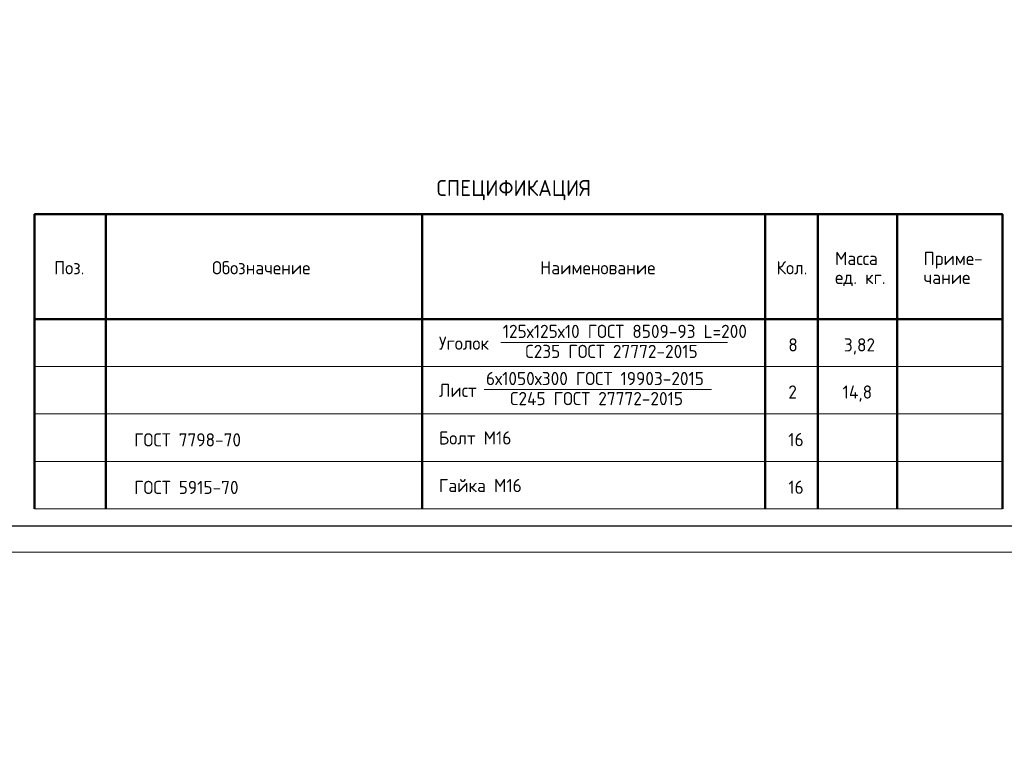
# Model space of a CAD drawing. Header units: millimetres. Extents: x 259029 to 2494469, y -731578 to -57567.
# Tile 144 of 252: x 427522 to 446186, y -525268 to -511655. Entities that reach past the tile are written whole.
import ezdxf

# ---------------------------------------------------------------- set-up
doc = ezdxf.new("R2010")
doc.units = ezdxf.units.MM
doc.layers.add('PDF _Рамка', color=7, linetype='Continuous')
doc.layers.add('ТОЛСТЫЕ_ОСНОВНЫЕ', color=6, linetype='Continuous')
doc.layers.add('Выноски', color=20, linetype='Continuous', lineweight=20)
doc.layers.add('ТОНКИЕ', color=7, linetype='Continuous', lineweight=9)
doc.styles.add('ГОСТ', font='GOST_Common.ttf')

# ---------------------------------------------------------------- blocks, each defined once
blk = doc.blocks.new('*U7')
at = {"layer": 'ТОЛСТЫЕ_ОСНОВНЫЕ', "color": 6}
blk.add_lwpolyline([(20, 5), (589, 5), (589, 415), (20, 415)], close=True, dxfattribs=at)
at = {"layer": 'ТОНКИЕ'}
blk.add_lwpolyline([(0, 0), (594, 0), (594, 420), (0, 420)], close=True, dxfattribs=at)

msp = doc.modelspace()

# ---------------------------------------------------------------- linework, layer by layer
at = {"layer": 'PDF _Рамка', "lineweight": 50}
for points in [[(427803, -520923.7), (427803, -515339.7), (446150.9, -515339.7), (446150.9, -520923.7)], [(429153.5, -520923.7), (429153.5, -515339.7)], [(435152.3, -520923.7), (435152.3, -515339.7)], [(441650.7, -520923.7), (441650.7, -515339.7)], [(442650.7, -520923.7), (442650.7, -515339.7)], [(444152.7, -520923.7), (444152.7, -515339.7)], [(427803, -517325.2), (446150.9, -517325.2)]]:
    msp.add_lwpolyline(points, dxfattribs=at)
at = {"layer": 'PDF _Рамка', "lineweight": 20}
for points in [[(427803, -518222.7), (435152.3, -518222.7)], [(435152.3, -518222.7), (446150.9, -518222.7)], [(427803, -519124.5), (446150.9, -519124.5)], [(427803, -520022), (446150.9, -520022)], [(427803, -520923.7), (446150.9, -520923.7)]]:
    msp.add_lwpolyline(points, dxfattribs=at)
at = {"layer": 'Выноски', "color": 3}
for points in [[(436645, -517768.5), (440937.1, -517768.5)], [(436328.2, -518661.8), (440634.2, -518661.8)]]:
    msp.add_lwpolyline(points, dxfattribs=at)

# ---------------------------------------------------------------- block references
at = {"xscale": 100, "yscale": 100, "zscale": 100}
msp.add_blockref('*U7', (408306.5, -521740.3), dxfattribs=at)

# ---------------------------------------------------------------- texts
at = {"ltscale": 100, "style": 'ГОСТ'}
msp.add_text('СПЕЦИФИКАЦИЯ', height=300, dxfattribs=at).set_placement((435425.2, -514993.4))
at = {"layer": 'Выноски', "style": 'ГОСТ'}
for s, p in [('Масса', (442977.8, -516303.1)), ('Приме-', (444655, -516303.1)), ('Поз.', (428172.5, -516479.5)), ('Обозначение', (431167.5, -516479.5)), ('Наименование', (437386.2, -516479.5)), ('Кол.', (441866.2, -516479.5)), ('ед. кг.', (442977.8, -516662)), ('чание', (444655, -516662))]:
    msp.add_text(s, height=250, dxfattribs=at).set_placement(p)
at = {"layer": 'Выноски', "color": 3, "style": 'ГОСТ'}
for s, p in [('125х125х10 ГОСТ 8509-93 L=200', (436677, -517684.7)), ('Уголок', (435468.3, -517908.2)), ('8', (442091.1, -517940.4)), ('3,82', (443144.5, -517940.4)), ('С235 ГОСТ 27772-2015', (437104.9, -518064.6)), ('6х1050х300 ГОСТ 19903-2015', (436360.1, -518578)), ('Лист', (435468.3, -518801.5)), ('2', (442091.1, -518833.7)), ('14,8', (443121.2, -518833.7)), ('С245 ГОСТ 27772-2015', (436816.1, -518957.9)), ('ГОСТ 7798-70', (429690.5, -519739.2)), ('Болт М16', (435468.3, -519703.2)), ('16', (442091.1, -519735.4)), ('Гайка М16', (435468.3, -520604.9)), ('ГОСТ 5915-70', (429690.5, -520641)), ('16', (442091.1, -520637.2))]:
    msp.add_text(s, height=250, dxfattribs=at).set_placement(p)
at = {"layer": 'Выноски'}
note = msp.add_mtext_static_columns([''] * 2, width=18604.939, gutter_width=10240.1, height=0, dxfattribs=dict(at, insert=(295601.8, -509833), char_height=250, attachment_point=1, style='ГОСТ'))
for column, words in zip([note] + note.columns.linked_columns, ['\\pi8790.91665;Общие указания:\\P\\pi570.45,l346.2,t2000;1.^IСтроительство здания должно производиться в соответствии с проектом производства работ (ППР). при {\\H1.66663x; }\\P\\pi0,t346.2;отсутствии проекта ППР в производство строительно-монтажных работ запрещается. {\\H1.18896x; }\\P\\pi570.45,t2000;2.^IМонтаж сборных конструкций вести в соответствии с требованиями СП 70.13330.2012 "Несущие и {\\H1.54818x; }\\P\\pi0,t346.2;ограждающие конструкции "(акт.ред. СНиП 3.03.01-87*).{\\H1.62844x;\\C0; \\H0.61408x;\\P\\pi570.45,t2000;}3.^IВсе сварные работы следует вести в соответствии с ГОСТ 5264-80* "Ручная дуговая сварка.Соединения {\\H1.20169x; }\\P\\pi0,t346.2;сварные" и  ГОСТ 14098-2014 "Соединения сварные арматуры и закладных деталей железобетонных конструкций". {\\H1.54394x; }\\PСварку вести электродами типа Э42А. {\\H1.42985x;\\C0; \\H0.69937x;\\P\\pi570.45,t2000;}4.^IВсе металлические конструкции окрасить эмалью ПФ-1189 по ГОСТ 6465-79 в два слоя. Эмаль наносить на {\\H1.46788x; }\\P\\pi0,t346.2;грунтовку ГФ-021 по ГОСТ 25129-82 (первый слой - на заводе-изготовителе, второй слой - на монтаже).{\\H1.65521x;\\C0; \\H0.60415x;\\P\\pi10052.46968,l0,tz;\\H1.55946x; \\H0.64125x;\\P\\H1.64685x; \\H0.60722x;\\P\\pi812.5,l41.6675;\\H1.23852x; \\H0.80742x;\\P}', '']):
    column.text = words

doc.saveas('drawing.dxf')
